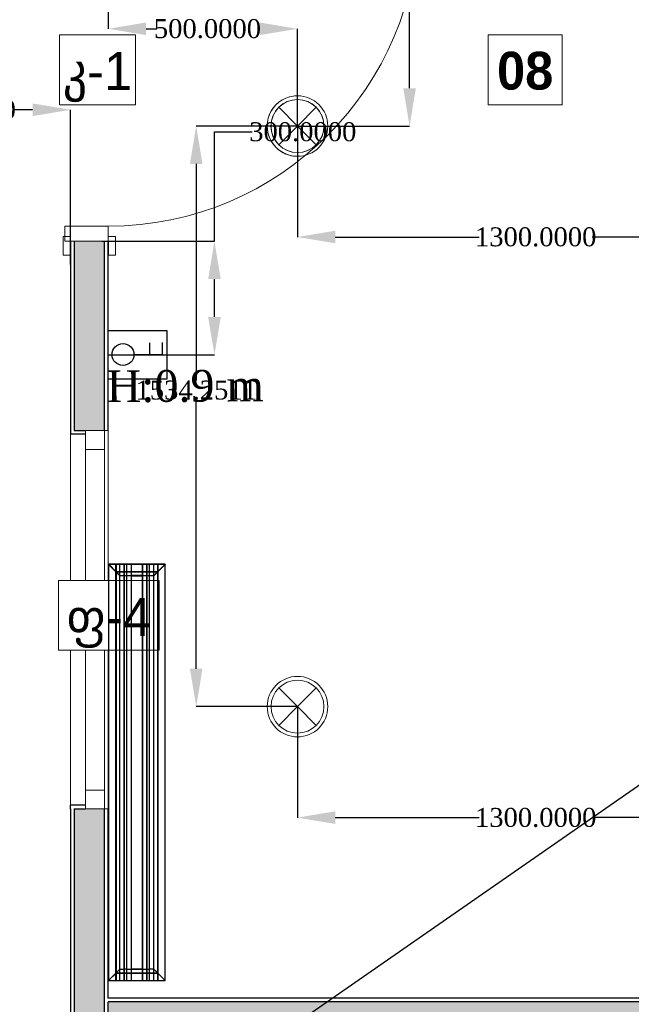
# Model space of a CAD drawing. Header units: millimetres. Extents: x 0 to 88385, y 0 to 41127.
# Tile 219 of 244: x 81691 to 83308, y 29696 to 32298. Entities that reach past the tile are written whole.
import ezdxf
from ezdxf import colors
from ezdxf.entities.mleader import LeaderData, LeaderLine
from ezdxf.math import Vec2, Vec3

# ---------------------------------------------------------------- set-up
doc = ezdxf.new("R2010")
doc.units = ezdxf.units.MM
doc.header["$MEASUREMENT"] = 0
doc.set_wipeout_variables(frame=1)
for name, color, linetype in [('- განათება', 7, 'Continuous'), ('- მექანიკური ნაწილი', 7, 'Continuous'), ('- საშტეფცელო როზეტები', 7, 'Continuous'), ('Edges', 7, 'Continuous'), ('New_Structural - Bearing', 7, 'Continuous')]:
    doc.layers.add(name, color=color, linetype=linetype)
for name, color, linetype, lineweight in [('New_Annotation - Text_Pen_No__20', 1, 'Continuous', 0), ('New_Archicad Doors_Pen_No__1', 7, 'Continuous', 13), ('New_Archicad Windows_Pen_No__1', 7, 'Continuous', 13), ('New_Structural - Bearing_Pen_No__1', 7, 'Continuous', 13)]:
    doc.layers.add(name, color=color, linetype=linetype, lineweight=lineweight)
for name, color, linetype, lineweight, true_color in [('New_Interior - Lamp_Pen_No__77', 7, 'Continuous', 20, 0xffeb28), ('New_Structural - Bearing_Pen_No__5', 7, 'Continuous', 25, 0x40a5ff), ('New_Structural - Bearing_Pen_No__57', 7, 'Continuous', 25, 0xdcd214)]:
    doc.layers.add(name, color=color, linetype=linetype, lineweight=lineweight, true_color=true_color)
doc.styles.add('CT', font='ARIALN.TTF', dxfattribs={"height": 200})
doc.styles.add('GENERATED_STYLE_2', font='txt')
doc.styles.add('GENERATED_STYLE_3', font='txt')
doc.styles.get("Standard").update_dxf_attribs({"font": 'sylfaen.ttf'})
doc.dimstyles.get("Standard").update_dxf_attribs({"dimtxt": 0.18, "dimasz": 0.18, "dimexe": 0.18, "dimexo": 0.0625, "dimgap": 0.09, "dimtad": 0, "dimtih": 1, "dimtoh": 1, "dimdec": 4, "dimzin": 0, "dimdsep": 46, "dimtxsty": 'Standard', "dimcen": 0.09, "dimadec": 0, "dimazin": 0, "dimtfac": 1, "dimtdec": 4, "dimtofl": 0, "dimtmove": 0, "dimatfit": 3, "dimfxl": 1, "dimtolj": 1, "dimtzin": 0, "dimarcsym": 0})

# ---------------------------------------------------------------- blocks, each defined once
blk = doc.blocks.new('Window_2')
at = {"layer": 'New_Archicad Windows_Pen_No__1', "color": 7, "linetype": 'Continuous', "lineweight": 13}
for p, q in [((-500, 10), (500, 10)), ((-500, 10), (-500, 0)), ((-500, 0), (-450, 0)), ((-500, 0), (-500, -50)), ((-500, 0), (-500, -50)), ((-450, 0), (-450, -50)), ((-450, 0), (450, 0)), ((450, -50), (450, 0)), ((450, 0), (500, 0)), ((500, 10), (500, 0)), ((500, 0), (500, -50)), ((500, 0), (500, -50)), ((-450, -50), (-500, -50)), ((-490, -50), (-490, -90)), ((450, -50), (-450, -50)), ((500, -50), (450, -50)), ((490, -50), (490, -90)), ((-500, -90), (-490, -90)), ((-490, -90), (490, -90)), ((500, -90), (490, -90))]:
    blk.add_line(p, q, dxfattribs=at)
blk = doc.blocks.new('Door_3')
at = {"layer": 'New_Archicad Doors_Pen_No__1', "color": 7, "linetype": 'Continuous', "lineweight": 13}
for p, q in [((370, 0), (370, 820)), ((370, 820), (410, 820)), ((410, 820), (410, 0)), ((-487, 0), (-487, 19)), ((-487, 19), (-437, 19)), ((-437, 0), (-487, 0)), ((-450, 0), (-487, 0)), ((-450, 0), (-487, 0)), ((-410, 0), (-450, 0)), ((-450, 0), (-450, -115)), ((-450, 0), (-450, -10)), ((-450, 0), (-450, -10)), ((-437, 19), (-437, 0)), ((-410, -115), (-410, 0)), ((410, 0), (370, 0)), ((450, 0), (410, 0)), ((410, 0), (410, -115)), ((437, 19), (487, 19)), ((437, 0), (437, 19)), ((487, 0), (437, 0)), ((450, -115), (450, 0)), ((450, 0), (450, -10)), ((450, 0), (450, -10)), ((450, 0), (487, 0)), ((450, 0), (487, 0)), ((487, 19), (487, 0)), ((-450, -10), (-450, -90)), ((-450, -10), (-450, -90)), ((450, -10), (450, -90)), ((450, -10), (450, -90)), ((-487, -119), (-487, -100)), ((-487, -100), (-437, -100)), ((-450, -100), (-487, -100)), ((-450, -100), (-487, -100)), ((-450, -90), (-450, -100)), ((-450, -90), (-450, -100)), ((-437, -100), (-437, -119)), ((437, -100), (487, -100)), ((437, -119), (437, -100)), ((450, -90), (450, -100)), ((450, -90), (450, -100)), ((450, -100), (487, -100)), ((450, -100), (487, -100)), ((487, -100), (487, -119)), ((-437, -119), (-487, -119)), ((-450, -115), (-410, -115)), ((410, -115), (450, -115)), ((487, -119), (437, -119))]:
    blk.add_line(p, q, dxfattribs=at)
blk.add_arc((410, 0), 820, 90, 180, dxfattribs=at)
blk = doc.blocks.new('Wall_43', base_point=(-2414.8, 32888))
at = {"layer": 'New_Structural - Bearing_Pen_No__57', "linetype": 'Continuous', "lineweight": 25, "true_color": 0xdcd214}
for points in [[(-2404.8, 31711.9), (-2404.8, 31211.9), (-2374.8, 31211.9), (-2324.8, 31211.9), (-2324.8, 31711.9)], [(-2404.8, 30211.9), (-2404.8, 29429), (-2374.8, 29429), (-2324.8, 29429), (-2324.8, 30211.9), (-2374.8, 30211.9)]]:
    blk.add_hatch(color=52, dxfattribs=at).paths.add_polyline_path(points)
at = {"layer": 'New_Structural - Bearing_Pen_No__1', "color": 7, "linetype": 'Continuous', "lineweight": 13}
for p, q in [((-2404.8, 31711.9), (-2414.8, 31711.9)), ((-2324.8, 31711.9), (-2404.8, 31711.9)), ((-2314.8, 31711.9), (-2324.8, 31711.9)), ((-2374.8, 31211.9), (-2374.8, 31201.9)), ((-2324.8, 31211.9), (-2374.8, 31211.9)), ((-2314.8, 31211.9), (-2324.8, 31211.9)), ((-2374.8, 30211.9), (-2374.8, 30221.9)), ((-2324.8, 30211.9), (-2374.8, 30211.9)), ((-2314.8, 30211.9), (-2324.8, 30211.9))]:
    blk.add_line(p, q, dxfattribs=at)
at = {"layer": 'New_Structural - Bearing_Pen_No__5', "color": 161, "linetype": 'Continuous', "lineweight": 25, "true_color": 0x40a5ff}
for p, q in [((-2414.8, 31711.9), (-2414.8, 31674.9)), ((-2404.8, 31711.9), (-2404.8, 31211.9)), ((-2324.8, 31211.9), (-2324.8, 31711.9)), ((-2314.8, 31711.9), (-2314.8, 31674.9)), ((-2414.8, 31211.9), (-2414.8, 31201.9)), ((-2374.8, 31201.9), (-2414.8, 31201.9)), ((-2404.8, 31211.9), (-2374.8, 31211.9)), ((-2374.8, 30221.9), (-2414.8, 30221.9)), ((-2414.8, 30211.9), (-2414.8, 30221.9)), ((-2404.8, 30211.9), (-2404.8, 29429)), ((-2404.8, 30211.9), (-2374.8, 30211.9)), ((-2324.8, 29429), (-2324.8, 30211.9))]:
    blk.add_line(p, q, dxfattribs=at)
at = {"layer": 'New_Structural - Bearing_Pen_No__5', "color": 161, "linetype": 'Continuous', "lineweight": 25, "true_color": 0x40a5ff, "flags": 128}
for points in [[(-2414.8, 31711.9), (-2414.8, 31211.9)], [(-2314.8, 31211.9), (-2314.8, 31711.9)], [(-2414.8, 30211.9), (-2414.8, 29429)], [(-2314.8, 29712.2), (-2314.8, 30211.9)], [(-2314.8, 29622.2), (-2314.8, 29702.2)]]:
    blk.add_lwpolyline(points, dxfattribs=at)
at = {"layer": 'New_Archicad Doors_Pen_No__1', "color": 7, "linetype": 'Continuous', "lineweight": 13, "xscale": -1, "zscale": 1000, "rotation": 269.9999999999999}
blk.add_blockref('Door_3', (-2314.8, 32161.9), dxfattribs=at)
at = {"layer": 'New_Archicad Windows_Pen_No__1', "color": 7, "linetype": 'Continuous', "lineweight": 13, "xscale": -1, "zscale": 1000, "rotation": 269.9999999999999}
blk.add_blockref('Window_2', (-2324.8, 30711.9), dxfattribs=at)
blk = doc.blocks.new('Wall_75', base_point=(-2414.8, 29612.2))
at = {"layer": 'New_Structural - Bearing_Pen_No__57', "linetype": 'Continuous', "lineweight": 25, "true_color": 0xdcd214}
blk.add_hatch(color=52, dxfattribs=at).paths.add_polyline_path([(-2314.8, 29622.2), (2694.3, 29622.2), (2694.3, 29702.2), (-2314.8, 29702.2)])
at = {"layer": 'New_Structural - Bearing_Pen_No__1', "color": 7, "linetype": 'Continuous', "lineweight": 13, "flags": 128}
blk.add_lwpolyline([(-2314.8, 29622.2), (-2314.8, 29702.2)], dxfattribs=at)
at = {"layer": 'New_Structural - Bearing_Pen_No__5', "color": 161, "linetype": 'Continuous', "lineweight": 25, "true_color": 0x40a5ff}
blk.add_line((2694.3, 29702.2), (-2314.8, 29702.2), dxfattribs=at)
at = {"layer": 'New_Structural - Bearing_Pen_No__5', "color": 161, "linetype": 'Continuous', "lineweight": 25, "true_color": 0x40a5ff, "flags": 128}
blk.add_lwpolyline([(2694.3, 29712.2), (-2314.8, 29712.2)], dxfattribs=at)
blk = doc.blocks.new('ორკლავიშა ჩამრთველლი იპ 22')
at = {"layer": '- განათება', "color": 6}
for points in [[(0.3, 352.8), (-106, 352.8)], [(0, 97.5), (0.3, 352.8)], [(0.1, 237.8), (-105.7, 237.8)]]:
    blk.add_lwpolyline(points, dxfattribs=at)
blk.add_circle((0, 0), 97.5, dxfattribs=at)
blk = doc.blocks.new('1 იანი ჩარჩო')
at = {"layer": '- განათება', "color": 5}
blk.add_lwpolyline([(-9864.2, 15374.2), (-9735.9, 15374.2), (-9735.9, 15219.2), (-9864.2, 15219.2)], close=True, dxfattribs=at)
blk = doc.blocks.new('lineardiffplan')
at = {"layer": 'Edges'}
for p, q in [((392.8, 274.9), (392.8, 274.6)), ((393.1, 274.9), (392.8, 274.9)), ((422.8, 244.9), (392.8, 274.9)), ((392.8, 274.6), (392.9, 274.5)), ((392.9, 125.2), (392.9, 274.5)), ((412.4, 255), (392.9, 274.5)), ((393.1, 274.9), (393.2, 274.8)), ((393.2, 274.8), (412.7, 255.3)), ((1462.8, 244.9), (1492.8, 274.9)), ((1472.9, 255.3), (1492.4, 274.8)), ((1473.2, 254.9), (1492.8, 274.5)), ((1492.4, 274.8), (1492.5, 274.9)), ((1492.8, 274.9), (1492.5, 274.9)), ((1492.8, 274.5), (1492.8, 274.9)), ((1492.8, 274.5), (1492.8, 274.5)), ((1492.8, 125.4), (1492.8, 274.5)), ((1492.8, 255.3), (392.9, 255.3)), ((392.9, 254.9), (1492.8, 254.9)), ((392.9, 244.9), (1492.8, 244.9)), ((412.4, 144.7), (412.4, 255)), ((412.8, 254.6), (412.4, 255)), ((412.7, 255.3), (413.1, 254.9)), ((412.8, 145.1), (412.8, 254.6)), ((412.8, 254.6), (422.8, 244.6)), ((413.1, 254.9), (423.1, 244.9)), ((422.8, 244.6), (422.8, 244.9)), ((422.8, 244.9), (423.1, 244.9)), ((422.8, 244.6), (422.8, 244.6)), ((422.8, 244.6), (422.8, 233.2)), ((423.1, 244.9), (423.1, 244.9)), ((1472.5, 254.9), (1462.5, 244.9)), ((1462.5, 244.9), (1462.5, 244.9)), ((1462.5, 244.9), (1462.8, 244.9)), ((1462.8, 244.9), (1462.9, 244.6)), ((1462.8, 244.5), (1462.9, 244.6)), ((1462.8, 233.2), (1462.8, 244.5)), ((1462.9, 244.6), (1472.8, 254.5)), ((1472.9, 255.3), (1472.5, 254.9)), ((1472.8, 254.5), (1473.2, 254.9)), ((1472.8, 254.5), (1472.8, 145.3)), ((1473.2, 144.9), (1473.2, 254.9)), ((392.9, 233.2), (1492.8, 233.2)), ((392.9, 233), (1492.8, 233)), ((392.9, 226.8), (1492.8, 226.8)), ((392.9, 226.5), (1492.8, 226.5)), ((392.9, 214.9), (1492.8, 214.9)), ((1492.8, 214.8), (392.9, 214.8)), ((422.4, 214.9), (422.3, 214.9)), ((422.8, 214.9), (422.4, 214.9)), ((422.8, 233), (422.8, 233.2)), ((422.8, 226.8), (422.8, 233)), ((422.8, 226.5), (422.8, 226.8)), ((422.8, 214.9), (422.8, 226.5)), ((422.8, 184.9), (422.8, 214.9)), ((423.2, 214.9), (422.8, 214.9)), ((423.2, 214.8), (422.8, 214.9)), ((423.2, 214.8), (423.2, 214.9)), ((423.2, 214.8), (423.2, 184.9)), ((1462.8, 214.9), (1462.4, 214.9)), ((1462.4, 214.9), (1462.4, 214.8)), ((1462.8, 214.9), (1462.4, 214.8)), ((1462.4, 184.9), (1462.4, 214.8)), ((1462.8, 233), (1462.8, 233.2)), ((1462.8, 226.8), (1462.8, 233)), ((1462.8, 226.5), (1462.8, 226.8)), ((1462.8, 214.9), (1462.8, 226.5)), ((1462.8, 214.9), (1462.8, 184.9)), ((1462.8, 214.9), (1463.2, 214.9)), ((1463.2, 214.9), (1463.3, 214.9)), ((1492.8, 184.9), (392.9, 184.9)), ((422.4, 184.9), (422.3, 184.9)), ((422.8, 184.9), (422.4, 184.9)), ((422.8, 184.9), (423.2, 184.9)), ((422.8, 173.2), (422.8, 184.9)), ((1462.4, 184.9), (1462.8, 184.9)), ((1462.8, 173.2), (1462.8, 184.9)), ((1463.2, 184.9), (1462.8, 184.9)), ((1463.2, 184.9), (1463.3, 184.9)), ((392.9, 173.2), (1492.8, 173.2)), ((392.9, 173), (1492.8, 173)), ((392.9, 166.8), (1492.8, 166.8)), ((392.9, 166.5), (1492.8, 166.5)), ((422.8, 173), (422.8, 173.2)), ((422.8, 173), (422.8, 166.8)), ((422.8, 166.5), (422.8, 166.8)), ((422.8, 155.1), (422.8, 166.5)), ((1462.8, 173), (1462.8, 173.2)), ((1462.8, 166.8), (1462.8, 173)), ((1462.8, 166.5), (1462.8, 166.8)), ((1462.8, 155.3), (1462.8, 166.5)), ((392.8, 124.9), (422.8, 154.9)), ((392.9, 154.9), (1492.8, 154.9)), ((1492.8, 144.9), (392.9, 144.9)), ((392.9, 125.2), (412.4, 144.7)), ((392.9, 144.5), (1492.8, 144.5)), ((412.7, 144.5), (393.2, 124.9)), ((412.8, 145.1), (412.4, 144.7)), ((412.7, 144.5), (413.1, 144.9)), ((412.8, 145.1), (422.8, 155.1)), ((423.1, 154.8), (413.1, 144.9)), ((422.8, 154.9), (422.8, 155.1)), ((422.8, 155.1), (422.8, 155.1)), ((423.1, 154.8), (422.8, 154.9)), ((423.1, 154.8), (423.1, 154.9)), ((1462.5, 154.8), (1462.4, 154.9)), ((1462.8, 154.9), (1462.5, 154.8)), ((1462.5, 154.8), (1472.4, 144.9)), ((1462.9, 155.2), (1462.8, 155.3)), ((1462.9, 155.2), (1462.8, 154.9)), ((1462.8, 154.9), (1492.8, 124.9)), ((1472.8, 145.3), (1462.9, 155.2)), ((1472.4, 144.9), (1472.8, 144.5)), ((1473.2, 144.9), (1472.8, 145.3)), ((1472.8, 144.5), (1492.4, 124.9)), ((1473.2, 144.9), (1492.8, 125.4)), ((392.9, 125.2), (392.8, 125.1)), ((392.8, 125.1), (392.8, 124.9)), ((392.8, 124.9), (393.1, 124.9)), ((393.2, 124.9), (393.1, 124.9)), ((1492.4, 124.9), (1492.8, 124.9)), ((1492.4, 124.9), (1492.4, 124.9)), ((1492.8, 125.3), (1492.8, 125.4)), ((1492.8, 124.9), (1492.8, 125.3))]:
    blk.add_line(p, q, dxfattribs=at)
blk.add_lwpolyline([(393.2, 274.8), (1492.8, 274.8), (1492.8, 124.9), (393.2, 124.9)], close=True, dxfattribs=at)
blk = doc.blocks.new('Recessed Spot')
at = {"layer": 'New_Interior - Lamp_Pen_No__77', "color": 2, "linetype": 'Continuous', "lineweight": 20, "true_color": 0xffeb28}
for q in [(-49.5, 49.5), (49.5, 49.5), (-49.5, -49.5), (49.5, -49.5)]:
    blk.add_line((0, 0), q, dxfattribs=at)
at = {"layer": 'New_Interior - Lamp_Pen_No__77', "color": 2, "linetype": 'Continuous', "lineweight": 20, "true_color": 0xffeb28, "flags": 128}
blk.add_lwpolyline([(80, 0, 1), (-80, 0, 1)], format="xyb", close=True, dxfattribs=at)
at = {"layer": 'New_Interior - Lamp_Pen_No__77', "color": 2, "linetype": 'Continuous', "lineweight": 20, "true_color": 0xffeb28}
blk.add_circle((0, 0), 70, dxfattribs=at)
blk = doc.blocks.new('_DotSmall')
at = {"color": 0, "linetype": 'ByBlock', "const_width": 0.5}
blk.add_lwpolyline([(-0.0625, 0, 1), (0.0625, 0, 1)], format="xyb", close=True, dxfattribs=at)
blk = doc.blocks.new('*D614')
at = {"layer": '- საშტეფცელო როზეტები', "color": 0, "lineweight": -2, "transparency": 16777216}
for p, q in [((82206, 31711.9), (82206, 32001)), ((82206, 32001), (82306, 32001)), ((81908.5, 31711.9), (82206.2, 31711.9)), ((82206, 31511.9), (82206, 31611.9)), ((81925.5, 31411.9), (82206.2, 31411.9))]:
    blk.add_line(p, q, dxfattribs=at)
at = {"layer": '- საშტეფცელო როზეტები', "color": 0, "transparency": 16777216}
for points in [[(82189.3, 31611.9), (82222.7, 31611.9), (82206, 31711.9)], [(82189.3, 31511.9), (82222.7, 31511.9), (82206, 31411.9)]]:
    blk.add_solid(points, dxfattribs=at)
at = {"layer": 'Defpoints', "color": 0, "transparency": 16777216}
for p in [(81908.5, 31711.9), (81925.5, 31411.9), (82206, 31411.9)]:
    blk.add_point(p, dxfattribs=at)
at = {"layer": '- საშტეფცელო როზეტები', "color": 0, "transparency": 16777216, "insert": (82439.5, 32001), "char_height": 50, "attachment_point": 5}
blk.add_mtext('\\A1;{\\fSylfaen|b0|i0|c0|p18;300.0000}', dxfattribs=at)
blk = doc.blocks.new('*D1077')
at = {"layer": '- განათება', "color": 0, "lineweight": -2, "transparency": 16777216}
for p, q in [((82078.1, 32788), (82721.9, 32788)), ((82721.8, 32688), (82721.8, 32399.4)), ((82721.8, 32116.5), (82721.8, 32348.1)), ((82425.5, 32016.5), (82721.9, 32016.5))]:
    blk.add_line(p, q, dxfattribs=at)
at = {"layer": '- განათება', "color": 0, "transparency": 16777216}
for points in [[(82705.1, 32688), (82738.4, 32688), (82721.8, 32788)], [(82705.1, 32116.5), (82738.4, 32116.5), (82721.8, 32016.5)]]:
    blk.add_solid(points, dxfattribs=at)
at = {"layer": 'Defpoints', "color": 0, "transparency": 16777216}
for p in [(82078, 32788), (82425.5, 32016.5), (82721.8, 32016.5)]:
    blk.add_point(p, dxfattribs=at)
at = {"layer": '- განათება', "color": 0, "transparency": 16777216, "insert": (82721.8, 32373.8), "char_height": 50, "attachment_point": 5}
blk.add_mtext('\\A1;{\\fSylfaen|b0|i0|c0|p18;771.4977}', dxfattribs=at)
blk = doc.blocks.new('*D1078')
at = {"layer": '- განათება', "color": 0, "lineweight": -2, "transparency": 16777216}
for p, q in [((81925.5, 32606.4), (81925.5, 32273.3)), ((82025.5, 32273.5), (82053.3, 32273.5)), ((82325.5, 32273.5), (82321.7, 32273.5)), ((82425.5, 32016.5), (82425.5, 32273.7))]:
    blk.add_line(p, q, dxfattribs=at)
at = {"layer": '- განათება', "color": 0, "transparency": 16777216}
for points in [[(82025.5, 32290.2), (82025.5, 32256.8), (81925.5, 32273.5)], [(82325.5, 32290.2), (82325.5, 32256.8), (82425.5, 32273.5)]]:
    blk.add_solid(points, dxfattribs=at)
at = {"layer": 'Defpoints', "color": 0, "transparency": 16777216}
for p in [(81925.5, 32606.5), (82425.5, 32273.5), (82425.5, 32016.5)]:
    blk.add_point(p, dxfattribs=at)
at = {"layer": '- განათება', "color": 0, "transparency": 16777216, "insert": (82187.5, 32273.5), "char_height": 50, "attachment_point": 5}
blk.add_mtext('\\A1;{\\fSylfaen|b0|i0|c0|p18;500.0000}', dxfattribs=at)
blk = doc.blocks.new('*D1072')
at = {"layer": '- განათება', "color": 0, "lineweight": -2, "transparency": 16777216}
for p, q in [((82425.4, 32016.5), (82157.6, 32016.5)), ((82157.8, 31916.5), (82157.8, 31343.9)), ((82157.8, 30582.2), (82157.8, 31292.6)), ((82425.4, 30482.2), (82157.6, 30482.2))]:
    blk.add_line(p, q, dxfattribs=at)
at = {"layer": '- განათება', "color": 0, "transparency": 16777216}
for points in [[(82141.1, 31916.5), (82174.4, 31916.5), (82157.8, 32016.5)], [(82141.1, 30582.2), (82174.4, 30582.2), (82157.8, 30482.2)]]:
    blk.add_solid(points, dxfattribs=at)
at = {"layer": 'Defpoints', "color": 0, "transparency": 16777216}
for p in [(82425.5, 32016.5), (82157.8, 30482.2), (82425.5, 30482.2)]:
    blk.add_point(p, dxfattribs=at)
at = {"layer": '- განათება', "color": 0, "transparency": 16777216, "insert": (82157.8, 31318.3), "char_height": 50, "attachment_point": 5}
blk.add_mtext('\\A1;{\\fSylfaen|b0|i0|c0|p18;1534.2511}', dxfattribs=at)
blk = doc.blocks.new('*D1074')
at = {"layer": '- განათება', "color": 0, "lineweight": -2, "transparency": 16777216}
for p, q in [((82425.5, 32016.4), (82425.5, 31723.1)), ((83725.5, 32016.4), (83725.5, 31723.1)), ((82525.5, 31723.3), (82905.5, 31723.3)), ((83625.5, 31723.3), (83204.7, 31723.3))]:
    blk.add_line(p, q, dxfattribs=at)
at = {"layer": '- განათება', "color": 0, "transparency": 16777216}
for points in [[(82525.5, 31739.9), (82525.5, 31706.6), (82425.5, 31723.3)], [(83625.5, 31739.9), (83625.5, 31706.6), (83725.5, 31723.3)]]:
    blk.add_solid(points, dxfattribs=at)
at = {"layer": 'Defpoints', "color": 0, "transparency": 16777216}
for p in [(82425.5, 32016.5), (83725.5, 32016.5), (82425.5, 31723.3)]:
    blk.add_point(p, dxfattribs=at)
at = {"layer": '- განათება', "color": 0, "transparency": 16777216, "insert": (83055.1, 31723.3), "char_height": 50, "attachment_point": 5}
blk.add_mtext('\\A1;{\\fSylfaen|b0|i0|c0|p18;1300.0000}', dxfattribs=at)
blk = doc.blocks.new('*D1081')
at = {"layer": '- განათება', "color": 0, "lineweight": -2, "transparency": 16777216}
for p, q in [((82425.5, 30482.2), (82425.5, 30188.8)), ((83725.5, 30482.2), (83725.5, 30188.8)), ((82525.5, 30189), (82905.5, 30189)), ((83625.5, 30189), (83204.7, 30189))]:
    blk.add_line(p, q, dxfattribs=at)
at = {"layer": '- განათება', "color": 0, "transparency": 16777216}
for points in [[(82525.5, 30205.7), (82525.5, 30172.3), (82425.5, 30189)], [(83625.5, 30205.7), (83625.5, 30172.3), (83725.5, 30189)]]:
    blk.add_solid(points, dxfattribs=at)
at = {"layer": 'Defpoints', "color": 0, "transparency": 16777216}
for p in [(82425.5, 30482.2), (83725.5, 30482.2), (82425.5, 30189)]:
    blk.add_point(p, dxfattribs=at)
at = {"layer": '- განათება', "color": 0, "transparency": 16777216, "insert": (83055.1, 30189), "char_height": 50, "attachment_point": 5}
blk.add_mtext('\\A1;{\\fSylfaen|b0|i0|c0|p18;1300.0000}', dxfattribs=at)
blk = doc.blocks.new('*D1271')
at = {"layer": '- განათება', "color": 0, "lineweight": -2, "transparency": 16777216}
for p, q in [((81185.5, 32207.9), (81185.5, 32059.3)), ((81285.5, 32059.5), (81405.6, 32059.5)), ((81725.5, 32059.5), (81673.4, 32059.5)), ((81825.5, 31650.6), (81825.5, 32059.7))]:
    blk.add_line(p, q, dxfattribs=at)
at = {"layer": '- განათება', "color": 0, "transparency": 16777216}
for points in [[(81285.5, 32076.2), (81285.5, 32042.8), (81185.5, 32059.5)], [(81725.5, 32076.2), (81725.5, 32042.8), (81825.5, 32059.5)]]:
    blk.add_solid(points, dxfattribs=at)
at = {"layer": 'Defpoints', "color": 0, "transparency": 16777216}
for p in [(81185.5, 32208), (81185.5, 32059.5), (81825.5, 31650.5)]:
    blk.add_point(p, dxfattribs=at)
at = {"layer": '- განათება', "color": 0, "transparency": 16777216, "insert": (81539.5, 32059.5), "char_height": 50, "attachment_point": 5}
blk.add_mtext('\\A1;{\\fSylfaen|b0|i0|c0|p18;640.0000}', dxfattribs=at)
blk = doc.blocks.new('*D1272')
at = {"layer": '- განათება', "color": 0, "lineweight": -2, "transparency": 16777216}
for p, q in [((81956.3, 32888), (81440.3, 32888)), ((81440.5, 32788), (81440.5, 32611.2)), ((81440.5, 32308), (81440.5, 32559.8)), ((81185.5, 32208), (81440.7, 32208))]:
    blk.add_line(p, q, dxfattribs=at)
at = {"layer": '- განათება', "color": 0, "transparency": 16777216}
for points in [[(81423.8, 32788), (81457.2, 32788), (81440.5, 32888)], [(81423.8, 32308), (81457.2, 32308), (81440.5, 32208)]]:
    blk.add_solid(points, dxfattribs=at)
at = {"layer": 'Defpoints', "color": 0, "transparency": 16777216}
for p in [(81956.4, 32888), (81185.5, 32208), (81440.5, 32208)]:
    blk.add_point(p, dxfattribs=at)
at = {"layer": '- განათება', "color": 0, "transparency": 16777216, "insert": (81440.5, 32585.5), "char_height": 50, "attachment_point": 5}
blk.add_mtext('\\A1;{\\fSylfaen|b0|i0|c0|p18;680.0000}', dxfattribs=at)
blk = doc.blocks.new('AVARIULI GANATEBA')
at = {"layer": '- განათება', "color": 3, "linetype": 'Continuous', "lineweight": 20}
for q in [(-49.5, 49.5), (49.5, 49.5), (-49.5, -49.5), (49.5, -49.5)]:
    blk.add_line((0, 0), q, dxfattribs=at)
for major_axis, start_param, end_param in [((56.6, 56.6), 0.785398, 3.926991), ((56.6, 56.6), 3.926991, 7.068583), ((-49.5, 49.5), 2.356194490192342, 8.639379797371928)]:
    blk.add_ellipse((0, 0), major_axis=major_axis, ratio=1, start_param=start_param, end_param=end_param, dxfattribs=at)

msp = doc.modelspace()

# ---------------------------------------------------------------- block references
at = {"layer": '- განათება', "color": 1}
msp.add_blockref('AVARIULI GANATEBA', (82425.48505, 32016.48322), dxfattribs=at)
at = {"layer": '- განათება', "color": 2, "linetype": 'Continuous', "lineweight": 20, "true_color": 0xffeb28, "zscale": 1000}
for p in [(82425.48505, 32016.48322), (82425.48505, 30482.2321)]:
    msp.add_blockref('Recessed Spot', p, dxfattribs=at)
at = {"layer": '- განათება', "color": 6, "xscale": 0.2965673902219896, "yscale": 0.2965673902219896, "zscale": 0.2965673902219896, "rotation": 270}
msp.add_blockref('ორკლავიშა ჩამრთველლი იპ 22', (81964.37663, 31412.63672), dxfattribs=at)
at = {"layer": '- საშტეფცელო როზეტები', "color": 5, "rotation": 270}
msp.add_blockref('1 იანი ჩარჩო', (66706.24896, 21611.84457), dxfattribs=at)
at = {"layer": 'New_Structural - Bearing', "color": 7, "lineweight": 35}
for name, p in [('Wall_43', (81825.48505, 32887.98097)), ('Wall_75', (81825.48505, 29612.2321))]:
    msp.add_blockref(name, p, dxfattribs=at)

# ---------------------------------------------------------------- texts
at = {"layer": '- განათება', "color": 5, "insert": (81920.4939, 31370.8043), "char_height": 83.9644685, "attachment_point": 1, "rotation": 0.31067434}
msp.add_mtext_dynamic_manual_height_columns('{\\fSylfaen|b0|i0|c0|p18;H:0.9 m}', width=710.9466492, gutter_width=1.70068, heights=[0], dxfattribs=at)

# ---------------------------------------------------------------- dimensions: what is measured, and where the dimension line sits
at = {"layer": '- განათება', "color": 1}
for base, p1, p2, angle, picture, middle in [((82721.75008, 32016.483222), (82078.001442, 32787.98097), (82425.485046, 32016.483222), 270, '*D1077', (82721.75008, 32373.751126)), ((82425.48505, 31723.25113), (83725.48505, 32016.48322), (82425.48505, 32016.48322), 180, '*D1074', (83055.11503, 31723.25113)), ((82425.48505, 30189), (83725.48505, 30482.2321), (82425.48505, 30482.2321), 180, '*D1081', (83055.11503, 30189))]:
    dim = msp.add_linear_dim(base=base, p1=p1, p2=p2, angle=angle, text='{\\fSylfaen|b0|i0|c0|p18;<>}', dimstyle='Standard', override={"dimtxt": 50, "dimasz": 100}, dxfattribs=at)
    dim.commit()
    dim.dimension.update_dxf_attribs({"geometry": picture, "text_midpoint": middle, "dimtype": 160})
at = {"layer": '- საშტეფცელო როზეტები', "color": 1}
dim = msp.add_linear_dim(base=(82205.98958, 31411.91262), p1=(81908.45617, 31711.91263), p2=(81925.48505, 31411.91262), angle=270, text='{\\fSylfaen|b0|i0|c0|p18;<>}', dimstyle='Standard', override={"dimtxt": 50, "dimasz": 100}, dxfattribs=at)
dim.commit()
dim.dimension.update_dxf_attribs({"geometry": '*D614', "text_midpoint": (82439.46599, 32000.95622), "dimtype": 160})

# ---------------------------------------------------------------- wipeouts: each hides what was drawn before it
at = {"color": 1, "linetype": 'Continuous', "lineweight": 0, "ltscale": 160852.391975}
msp.add_wipeout([(82929.71374, 32072.87882), (83124.76842, 32072.87882), (83124.76842, 32257.72752), (82929.71374, 32257.72752)], dxfattribs=at).dxf.layer = 'New_Annotation - Text_Pen_No__20'

# ---------------------------------------------------------------- next in the draw order: linework, layer by layer
at = {"layer": 'New_Annotation - Text_Pen_No__20', "color": 1, "linetype": 'Continuous', "lineweight": 0, "flags": 128}
msp.add_lwpolyline([(82929.71374, 32072.87882), (83124.76842, 32072.87882), (83124.76842, 32257.72752), (82929.71374, 32257.72752), (82929.71374, 32072.87882)], close=True, dxfattribs=at)

# ---------------------------------------------------------------- next in the draw order: texts
at = {"layer": 'New_Annotation - Text_Pen_No__20', "color": 1, "linetype": 'Continuous', "lineweight": 0, "insert": (83027.24108, 32212.80632), "char_height": 100, "attachment_point": 2, "style": 'GENERATED_STYLE_3'}
msp.add_mtext('\\A1;{\\pqc;\\fBOG 2018|b1|i0|c0|p0;\\W1.000000;0\\fBOG 2018|b1|i0|c0|p0;\\W1.000000;8}', dxfattribs=at)

# ---------------------------------------------------------------- next in the draw order: wipeouts: each hides what was drawn before it
at = {"color": 1, "linetype": 'Continuous', "lineweight": 0, "ltscale": 161166.466607}
msp.add_wipeout([(81796.35742, 32072.54074), (81997.52116, 32072.54074), (81997.52116, 32257.38939), (81796.35742, 32257.38939)], dxfattribs=at).dxf.layer = 'New_Annotation - Text_Pen_No__20'
at = {"color": 1, "linetype": 'Continuous', "lineweight": 0, "ltscale": 153971.373959}
msp.add_wipeout([(81793.77576, 30631.1114), (82059.52207, 30631.1114), (82059.52207, 30815.96024), (81793.77576, 30815.96024)], dxfattribs=at).dxf.layer = 'New_Annotation - Text_Pen_No__20'

# ---------------------------------------------------------------- next in the draw order: linework, layer by layer
at = {"layer": 'New_Annotation - Text_Pen_No__20', "color": 1, "linetype": 'Continuous', "lineweight": 0, "flags": 128}
for points in [[(81796.35742, 32072.54074), (81997.52116, 32072.54074), (81997.52116, 32257.38939), (81796.35742, 32257.38939), (81796.35742, 32072.54074)], [(81793.77576, 30631.1114), (82059.52207, 30631.1114), (82059.52207, 30815.96024), (81793.77576, 30815.96024), (81793.77576, 30631.1114)]]:
    msp.add_lwpolyline(points, close=True, dxfattribs=at)

# ---------------------------------------------------------------- next in the draw order: block references
at = {"layer": '- მექანიკური ნაწილი', "xscale": -1, "rotation": 270}
msp.add_blockref('lineardiffplan', (81801.13277, 29365.6216), dxfattribs=at)

# ---------------------------------------------------------------- next in the draw order: texts
at = {"layer": 'New_Annotation - Text_Pen_No__20', "color": 1, "linetype": 'Continuous', "lineweight": 0, "char_height": 100, "attachment_point": 2, "style": 'GENERATED_STYLE_2'}
for s, insert in [('\\A1;{\\pqc;\\fBOG 2018|b0|i0|c0|p0;\\W1.000000;კ-\\fBOG 2018|b0|i0|c0|p0;\\W1.000000;1}', (81896.93929, 32211.88637)), ('\\A1;{\\pqc;\\fBOG 2018|b0|i0|c0|p0;\\W1.000000;ფ-\\fBOG 2018|b0|i0|c0|p0;\\W1.000000;4}', (81926.64892, 30769.29358))]:
    msp.add_mtext(s, dxfattribs=dict(at, insert=insert))

# ---------------------------------------------------------------- next in the draw order: dimensions: what is measured, and where the dimension line sits
at = {"layer": '- განათება', "color": 1}
for base, p1, p2, angle, picture, middle in [((81440.5, 32207.98097), (81956.40451, 32887.98097), (81185.48505, 32207.98097), 270, '*D1272', (81440.5, 32585.5)), ((81185.48505, 32059.5), (81825.48505, 31650.5), (81185.48505, 32207.98097), 180, '*D1271', (81539.5, 32059.5)), ((82157.75008, 30482.2321), (82425.48505, 32016.48322), (82425.48505, 30482.2321), 270, '*D1072', (82157.75008, 31318.25113))]:
    dim = msp.add_linear_dim(base=base, p1=p1, p2=p2, angle=angle, text='{\\fSylfaen|b0|i0|c0|p18;<>}', dimstyle='Standard', override={"dimtxt": 50, "dimasz": 100}, dxfattribs=at)
    dim.commit()
    dim.dimension.update_dxf_attribs({"geometry": picture, "text_midpoint": middle, "dimtype": 160})
dim = msp.add_linear_dim(base=(82425.48505, 32273.50225), p1=(81925.48505, 32606.48322), p2=(82425.48505, 32016.48322), text='{\\fSylfaen|b0|i0|c0|p18;<>}', dimstyle='Standard', override={"dimtxt": 50, "dimasz": 100}, dxfattribs=at)
dim.commit()
dim.dimension.update_dxf_attribs({"geometry": '*D1078', "text_midpoint": (82187.5, 32273.50225), "dimtype": 160})

# ---------------------------------------------------------------- next in the draw order: leaders
at = {"layer": '- მექანიკური ნაწილი', "color": 7}
ml = msp.add_multileader_mtext('Standard', dxfattribs=at)
ml.set_content('{\\fSylfaen|b1|i0|c0|p18;\\C1;DB-HVAC\\C7;  \\fSylfaen|b0|i0|c0|p18;\\C1;QF-28          \\C7;N2XH-3X2.5}', color=7, style='CT')
ml.set_leader_properties()
ml.set_arrow_properties(name='DOTSMALL')
ml.build(insert=Vec2(0, 0))
ml.multileader.update_dxf_attribs({"has_dogleg": 0, "text_left_attachment_type": 6, "text_right_attachment_type": 6, "dogleg_length": 9, "arrow_head_size": 172.53719})
ctx = ml.context
ctx.base_point, ctx.char_height, ctx.arrow_head_size, ctx.landing_gap_size, ctx.plane_origin = Vec3(79395.09857, 28933.03292), 171.3007828, 172.53719, 57.5124, Vec3(65418.30884, 15594.38915)
ctx.left_attachment, ctx.right_attachment, ctx.text_align_type = 6, 6, 1
notes = []
notes.append((ctx, [(0, (1, 1, 0), (81406.3053, 28933.03292), (-1, 0), 9, [(2, [(84157.74112, 30850.68751)], 0, [])])]))
ctx.mtext.insert, ctx.mtext.width, ctx.mtext.defined_height, ctx.mtext.alignment, ctx.mtext.flow_direction = Vec3(80396.20193, 29138.59386), 2531.4263669, 243.98464, 2, 5
for ctx, leaders in notes:
    for number, flags, end, landing, length, lines in leaders:
        leader = LeaderData()
        leader.index, (leader.has_last_leader_line, leader.has_dogleg_vector, leader.attachment_direction) = number, flags
        leader.last_leader_point, leader.dogleg_vector, leader.dogleg_length = Vec3(end), Vec3(landing), length
        for number, points, colour, breaks in lines:
            line = LeaderLine()
            line.index, line.vertices, line.color, line.breaks = number, Vec3.list(points), colors.encode_raw_color(colour), breaks
            leader.lines.append(line)
        ctx.leaders.append(leader)

doc.saveas('drawing.dxf')
